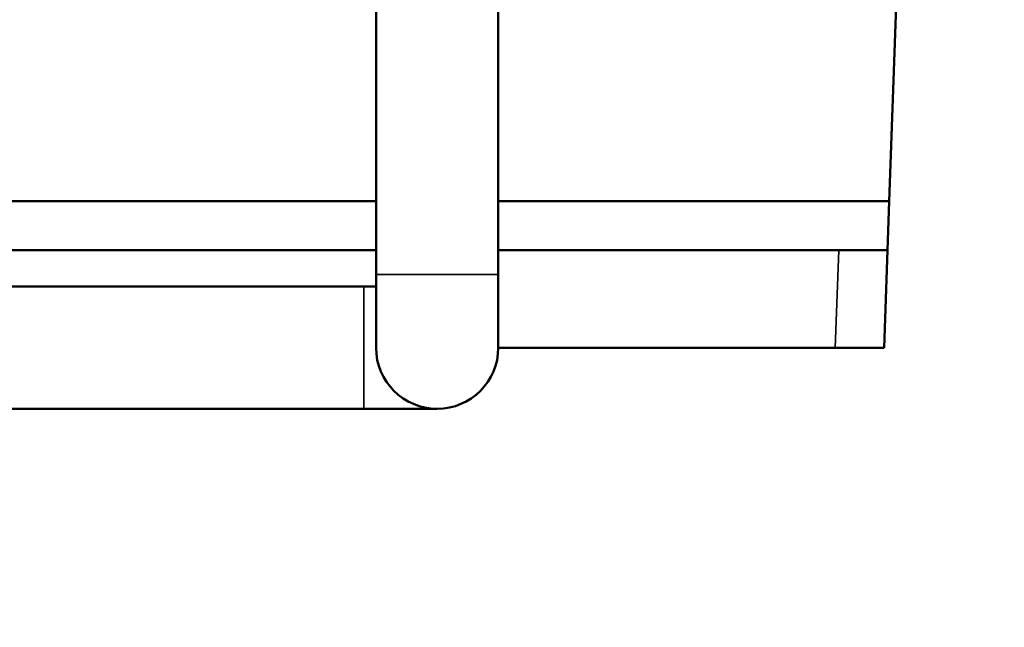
# Model space of a CAD drawing. Header units: millimetres. Extents: x 30 to 1646, y 30 to 1265.
# Tile 40 of 137: x 710 to 730, y 480 to 493. Entities that reach past the tile are written whole.
import ezdxf

# ---------------------------------------------------------------- set-up
doc = ezdxf.new("R2010")
doc.units = ezdxf.units.MM
doc.header["$LTSCALE"] = 6
for name, color, linetype, lineweight in [('Dimension (ISO)', 7, 'Continuous', 25), ('Visible (ISO)', 7, 'Continuous', 50), ('Visible Narrow (ISO)', 7, 'Continuous', 35)]:
    doc.layers.add(name, color=color, linetype=linetype, lineweight=lineweight)
doc.styles.add('Note Text (ANSI)', font='tahoma.ttf')
doc.dimstyles.new('Default (ISO)', dxfattribs={"dimscale": 6, "dimtxt": 1, "dimasz": 2.5, "dimexe": 3.175, "dimexo": 0, "dimgap": 0.762, "dimtad": 1, "dimrnd": 1e-08, "dimzin": 0, "dimdsep": 46, "dimtxsty": 'Note Text (ANSI)', "dimcen": 0.09, "dimdle": 10, "dimclrd": 1, "dimclre": 1, "dimclrt": 1, "dimazin": 0, "dimtfac": 3.5052, "dimtmove": 0, "dimatfit": 3, "dimfxl": 1, "dimtolj": 1, "dimtzin": 0, "dimlwd": -1, "dimlwe": -1, "dimarcsym": 0})

# ---------------------------------------------------------------- blocks, each defined once
blk = doc.blocks.new('*D11')
at = {"layer": 'Defpoints', "color": 0, "transparency": 16777216}
for p in [(650.662, 488.876), (773.679, 488.876), (773.679, 450.466)]:
    blk.add_point(p, dxfattribs=at)
at = {"layer": 'Dimension (ISO)', "color": 1, "transparency": 16777216}
for p, q in [((650.662, 488.876), (650.662, 431.416)), ((773.679, 488.876), (773.679, 431.416)), ((665.662, 450.466), (758.679, 450.466))]:
    blk.add_line(p, q, dxfattribs=at)
for points in [[(665.662, 452.966), (665.662, 447.966), (650.662, 450.466)], [(758.679, 452.966), (758.679, 447.966), (773.679, 450.466)]]:
    blk.add_solid(points, dxfattribs=at)
at = {"layer": 'Dimension (ISO)', "color": 1, "transparency": 16777216, "insert": (672.987, 462.887), "char_height": 6, "attachment_point": 1, "style": 'Note Text (ANSI)'}
blk.add_mtext('\\A1;123.02 mm [4.843 in]', dxfattribs=at)
blk = doc.blocks.new('*D12')
at = {"layer": 'Defpoints', "color": 0, "transparency": 16777216}
for p in [(646.227, 487.802), (778.114, 487.802), (778.114, 410.172)]:
    blk.add_point(p, dxfattribs=at)
at = {"layer": 'Dimension (ISO)', "color": 1, "transparency": 16777216}
for p, q in [((646.227, 487.802), (646.227, 391.122)), ((778.114, 487.802), (778.114, 391.122)), ((661.227, 410.172), (763.114, 410.172))]:
    blk.add_line(p, q, dxfattribs=at)
for points in [[(661.227, 412.672), (661.227, 407.672), (646.227, 410.172)], [(763.114, 412.672), (763.114, 407.672), (778.114, 410.172)]]:
    blk.add_solid(points, dxfattribs=at)
at = {"layer": 'Dimension (ISO)', "color": 1, "transparency": 16777216, "insert": (672.987, 422.593), "char_height": 6, "attachment_point": 1, "style": 'Note Text (ANSI)'}
blk.add_mtext('\\A1;131.89 mm [5.192 in]', dxfattribs=at)
blk = doc.blocks.new('*D15')
at = {"layer": 'Defpoints', "color": 0, "transparency": 16777216}
for p in [(607.17, 597.376), (805.17, 591.876), (805.17, 368.396)]:
    blk.add_point(p, dxfattribs=at)
at = {"layer": 'Dimension (ISO)', "color": 1, "transparency": 16777216}
for p, q in [((607.17, 597.376), (607.17, 349.346)), ((805.17, 591.876), (805.17, 349.346)), ((622.17, 368.396), (790.17, 368.396))]:
    blk.add_line(p, q, dxfattribs=at)
for points in [[(622.17, 370.896), (622.17, 365.896), (607.17, 368.396)], [(790.17, 370.896), (790.17, 365.896), (805.17, 368.396)]]:
    blk.add_solid(points, dxfattribs=at)
at = {"layer": 'Dimension (ISO)', "color": 1, "transparency": 16777216, "insert": (666.987, 380.817), "char_height": 6, "attachment_point": 1, "style": 'Note Text (ANSI)'}
blk.add_mtext('\\A1;198.00 mm [7.795 in]', dxfattribs=at)

msp = doc.modelspace()

# ---------------------------------------------------------------- linework, layer by layer
at = {"layer": 'Visible (ISO)'}
for p, q in [((717.4203, 487.3757), (717.4203, 500.3757)), ((719.9203, 487.3757), (719.9203, 500.3757)), ((728.0608, 492.8757), (727.9211, 488.8757)), ((717.4203, 488.8757), (702.9203, 488.8757)), ((727.9211, 488.8757), (719.9203, 488.8757)), ((727.8862, 487.8757), (727.9211, 488.8757)), ((702.9203, 487.8757), (717.4203, 487.8757)), ((719.9203, 487.8757), (726.8862, 487.8757)), ((726.8862, 487.8757), (727.8862, 487.8757)), ((727.8862, 487.8757), (727.8164, 485.8757)), ((717.4203, 487.3757), (717.4203, 485.8757)), ((719.9203, 485.8757), (719.9203, 487.3757)), ((703.1703, 487.1257), (717.1703, 487.1257)), ((717.4203, 487.1257), (717.1703, 487.1257)), ((726.8164, 485.8757), (719.9203, 485.8757)), ((726.8164, 485.8757), (727.8164, 485.8757)), ((703.1703, 484.6257), (717.1703, 484.6257)), ((717.1703, 484.6257), (718.6703, 484.6257))]:
    msp.add_line(p, q, dxfattribs=at)
msp.add_arc((718.6703, 485.8757), 1.25, 180, 0, dxfattribs=at)
at = {"layer": 'Visible Narrow (ISO)'}
for p, q in [((726.8862, 487.8757), (726.8164, 485.8757)), ((719.9203, 487.3757), (717.4203, 487.3757)), ((717.1703, 487.1257), (717.1703, 484.6257))]:
    msp.add_line(p, q, dxfattribs=at)

# ---------------------------------------------------------------- dimensions: what is measured, and where the dimension line sits
at = {"layer": 'Dimension (ISO)', "color": 1, "true_color": 0xff0000}
dim = msp.add_linear_dim(base=(805.1703, 368.3955), p1=(607.1703, 597.3757), p2=(805.1703, 591.8757), text='<> mm [7.795 in]', dimstyle='Default (ISO)', override={"dimgap": 0.762, "dimdec": 2, "dimpost": '', "dimtol": 0, "dimlim": 0, "dimtp": 0, "dimtm": 0, "dimtdec": 2, "dimtofl": 0, "dimatfit": 1}, dxfattribs=at)
dim.commit()
dim.dimension.update_dxf_attribs({"geometry": '*D15', "text_midpoint": (706.1703, 368.3955), "dimtype": 160})
for base, p1, p2, text, picture, middle in [((773.679, 450.4658), (650.6616, 488.8757), (773.679, 488.8757), '<> mm [4.843 in]', '*D11', (712.1703, 450.4658)), ((778.1138, 410.1717), (646.2269, 487.8019), (778.1138, 487.8019), '<> mm [5.192 in]', '*D12', (712.1703, 410.1717))]:
    dim = msp.add_linear_dim(base=base, p1=p1, p2=p2, angle=180, text=text, dimstyle='Default (ISO)', override={"dimgap": 0.762, "dimdec": 2, "dimpost": '', "dimtol": 0, "dimlim": 0, "dimtp": 0, "dimtm": 0, "dimtdec": 2, "dimtofl": 0, "dimatfit": 1}, dxfattribs=at)
    dim.commit()
    dim.dimension.update_dxf_attribs({"geometry": picture, "text_midpoint": middle, "dimtype": 160})

doc.saveas('drawing.dxf')
